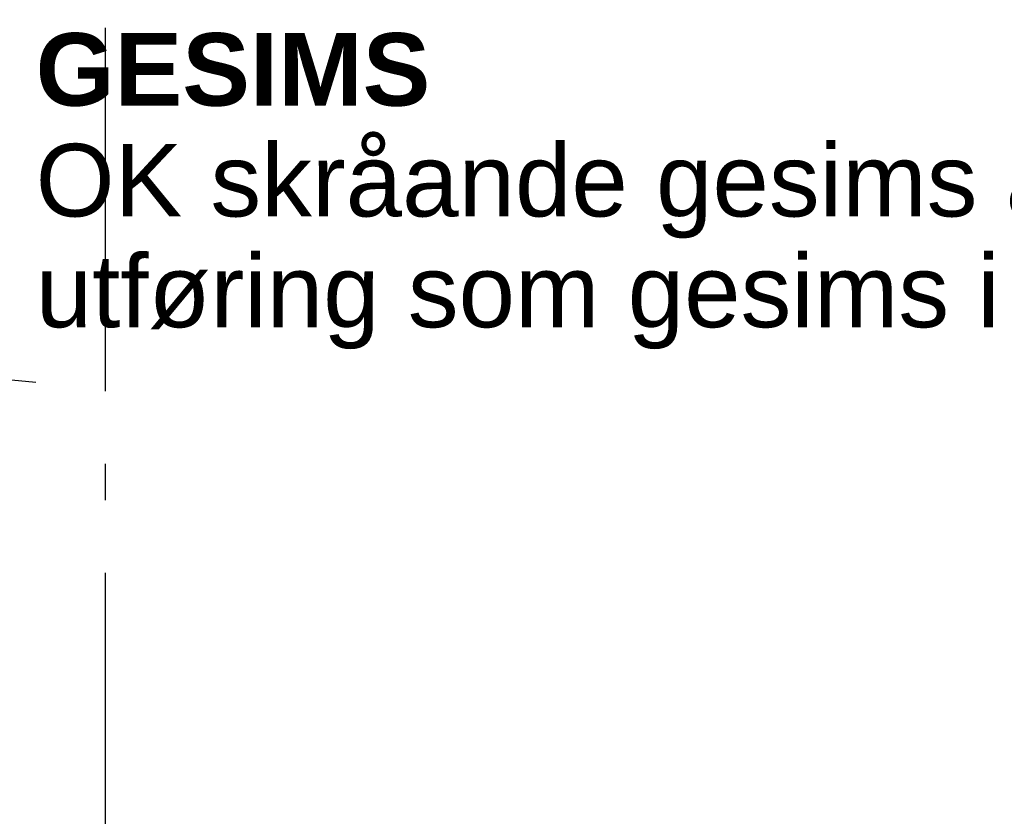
# Model space of a CAD drawing. Header units: millimetres. Extents: x -20520 to 12860, y -2780 to 10870.
# Tile 98 of 147: x -7218 to -5862, y 7585 to 8681. Entities that reach past the tile are written whole.
import ezdxf
from ezdxf.enums import TextEntityAlignment as Align

# ---------------------------------------------------------------- set-up
doc = ezdxf.new("R2010")
doc.units = ezdxf.units.MM
doc.header["$LTSCALE"] = 0.5
doc.header["$MEASUREMENT"] = 0
doc.linetypes.add('Akselinje', pattern=[1500, 1000, -200, 100, -200])
doc.linetypes.add('PLINE', pattern=[0])
doc.layers.add('82-- Modullinjer(Nye konstruksjoner)', color=7, linetype='Continuous')
doc.layers.add('858- Detaljer(Nye konstruksjoner)', color=7, linetype='Continuous')
doc.styles.add('GENERATED_STYLE_1', font='arial.ttf')
doc.dimstyles.new('GENERATED_STYLE__2', dxfattribs={"dimtxt": 0.18, "dimasz": 182.4, "dimexe": 0.18, "dimexo": 0.0625, "dimgap": 0, "dimtad": 0, "dimtih": 1, "dimtoh": 1, "dimdec": 4, "dimzin": 0, "dimdsep": 46, "dimcen": 0.09, "dimadec": 0, "dimazin": 0, "dimtfac": 1, "dimtdec": 4, "dimtmove": 0, "dimatfit": 3, "dimldrblk": 'ARROWHEAD_5', "dimfxl": 1, "dimtolj": 1, "dimtzin": 0, "dimarcsym": 0})

# ---------------------------------------------------------------- blocks, each defined once
blk = doc.blocks.new('Standard grid marker[3]', base_point=(-7100, 10369.9))
at = {"layer": '82-- Modullinjer(Nye konstruksjoner)', "linetype": 'Akselinje'}
blk.add_line((-7100, 10169.9), (-7100, -2080.1), dxfattribs=at)
at = {"layer": '82-- Modullinjer(Nye konstruksjoner)', "style": 'GENERATED_STYLE_1'}
for tag, p in [('AC_MarkerText_1_0', (-7100, 10707.4)), ('AC_MarkerText_1_1', (-7100, -2442.6))]:
    blk.add_attdef(tag, text='', height=175, rotation=360, dxfattribs=at).set_placement(p, align=Align.TOP_CENTER)
blk = doc.blocks.new('ARROWHEAD_5')
at = {"linetype": 'Continuous'}
blk.add_hatch(color=256, dxfattribs=at).paths.add_polyline_path([(-1, 0.2679), (0, 0), (-1, -0.2679)])
blk.add_line((0, 0), (-1, 0), dxfattribs=at)

msp = doc.modelspace()

# ---------------------------------------------------------------- block references
at = {"layer": '82-- Modullinjer(Nye konstruksjoner)', "linetype": 'PLINE'}
msp.add_blockref('Standard grid marker[3]', (-7100, 10369.9), dxfattribs=at)

# ---------------------------------------------------------------- texts
at = {"layer": '858- Detaljer(Nye konstruksjoner)', "linetype": 'Continuous', "insert": (-7195.9, 8227.6), "char_height": 100, "attachment_point": 7, "line_spacing_factor": 0.91476, "style": 'GENERATED_STYLE_1'}
msp.add_mtext('\\A1;{\\pql;\\fArial|b1|i0|c0|p0;\\W1.000000;GESIMS\\P\\pql;\\fArial|b0|i0|c0|p0;\\W1.000000;OK \\fArial|b0|i0|c0|p0;\\W1.000000;skråande \\fArial|b0|i0|c0|p0;\\W1.000000;gesims av samme \\P\\pql;\\fArial|b0|i0|c0|p0;\\W1.000000;utføring som gesims i akse A}', dxfattribs=at)

# ---------------------------------------------------------------- leaders
at = {"layer": '858- Detaljer(Nye konstruksjoner)', "linetype": 'PLINE', "annotation_type": 0, "has_hookline": 1, "hookline_direction": 0, "text_width": 1965.6}
msp.add_leader([(-7803.3, 7599.4), (-7694.8, 8227.6), (-7195.9, 8182.2)], dimstyle='GENERATED_STYLE__2', dxfattribs=at)

doc.saveas('drawing.dxf')
